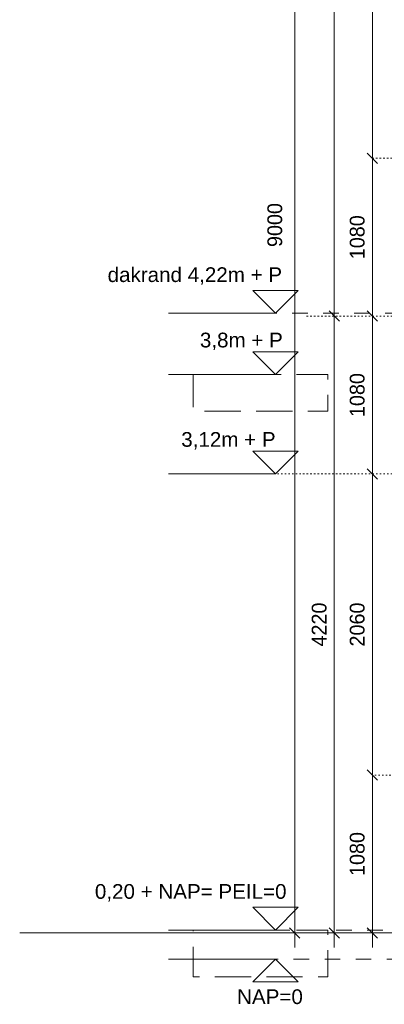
# Model space of a CAD drawing. Header units: millimetres. Extents: x -10538 to 13100, y -15694 to 32605.
# Tile 148 of 203: x -8290 to -5798, y 21212 to 27948. Entities that reach past the tile are written whole.
import ezdxf

# ---------------------------------------------------------------- set-up
doc = ezdxf.new("R2010")
doc.units = ezdxf.units.MM
doc.header["$LTSCALE"] = 100
doc.header["$PDMODE"] = 1
doc.header["$PDSIZE"] = -2
for name, pattern in [('[LS] Type-1', [2.12, 1.06, -1.06]), ('[LS] Type-2', [3.52999, 2.469998, -1.059993]), ('HIDDEN2', [0.25, 0.1, -0.15]), ('Line Type-1c', [2.116531, 1.058062, -1.058469])]:
    doc.linetypes.add(name, pattern=pattern)
doc.layers.get('0').update_dxf_attribs({"lineweight": 5})
for name, color, linetype, lineweight in [('5', 7, 'Continuous', 18), ('Dimension', 7, 'Continuous', 9), ('Geen', 7, 'Continuous', 9), ('none', 7, 'Continuous', 13)]:
    doc.layers.add(name, color=color, linetype=linetype, lineweight=lineweight)
doc.styles.add('Arial', font='Arial.ttf')
doc.styles.add('Century Gothic', font='Century-Gothic_9791.ttf')
doc.dimstyles.new('Arch_PUUUR', dxfattribs={"dimtxt": 101.056134, "dimasz": 70.693359, "dimexe": 100, "dimexo": 159, "dimgap": 100, "dimtad": 1, "dimdec": 4, "dimtxsty": 'Century Gothic', "dimblk": 'VW_SLASH', "dimblk1": 'VW_SLASH', "dimblk2": 'VW_SLASH', "dimcen": 0, "dimdle": 100, "dimazin": 0, "dimtfac": 0.8, "dimtdec": 4, "dimtix": 1, "dimtmove": 0, "dimatfit": 0, "dimldrblk": 'VW_SLASH-1', "dimfxl": 1, "dimfrac": 2, "dimtolj": 1, "dimarcsym": 0})

# ---------------------------------------------------------------- blocks, each defined once
blk = doc.blocks.new('VW_SLASH')
at = {"color": 0, "linetype": 'ByBlock', "lineweight": -2, "transparency": 16777216}
blk.add_line((1.415, 0), (-1, 0), dxfattribs=at)
at = {"color": 0, "linetype": 'Continuous', "lineweight": 20, "transparency": 16777216, "flags": 128}
blk.add_lwpolyline([(0.5, 0.5), (-0.5, -0.5)], dxfattribs=at)
blk = doc.blocks.new('*D26')
at = {"layer": 'Defpoints', "color": 0, "transparency": 33554687}
for p in [(-6410, 30700), (-4331.5, 30700), (-5131.4, 21700)]:
    blk.add_point(p, dxfattribs=at)
at = {"layer": 'Dimension', "color": 0, "linetype": 'Continuous', "lineweight": -2, "transparency": 33554687}
blk.add_line((-6410, 21770.7), (-6410, 30629.3), dxfattribs=at)
at = {"layer": 'Dimension', "color": 0, "lineweight": -2, "xscale": 70.693359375, "yscale": 70.693359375, "zscale": 70.693359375}
for p, rotation in [((-6410, 30700), 90), ((-6410, 21700), 270)]:
    blk.add_blockref('VW_SLASH', p, dxfattribs=dict(at, rotation=rotation))
at = {"layer": 'Dimension', "color": 0, "lineweight": 5, "transparency": 33554687, "insert": (-6546.1, 26543.4), "char_height": 101.06, "attachment_point": 5, "rotation": 90, "style": 'Century Gothic'}
blk.add_mtext('\\A1;9000', dxfattribs=at)
blk = doc.blocks.new('VW_SLASH-1')
at = {"color": 0, "linetype": 'ByBlock', "lineweight": -2, "transparency": 16777216}
blk.add_line((1.415, 0), (-1, 0), dxfattribs=at)
at = {"color": 0, "linetype": 'Continuous', "lineweight": 20, "transparency": 16777216, "flags": 128}
blk.add_lwpolyline([(0.751, 0.751), (-0.751, -0.751)], dxfattribs=at)
blk = doc.blocks.new('*D35')
at = {"layer": 'Defpoints', "color": 0, "transparency": 33554687}
for p in [(-6140, 30680), (-1568.9, 30680), (-5789.4, 25920)]:
    blk.add_point(p, dxfattribs=at)
at = {"layer": 'Dimension', "color": 0, "linetype": 'Continuous', "lineweight": -2, "transparency": 33554687}
blk.add_line((-6140, 25990.7), (-6140, 30609.3), dxfattribs=at)
at = {"layer": 'Dimension', "color": 0, "lineweight": -2, "xscale": 70.693359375, "yscale": 70.693359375, "zscale": 70.693359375}
for p, rotation in [((-6140, 30680), 90), ((-6140, 25920), 270)]:
    blk.add_blockref('VW_SLASH', p, dxfattribs=dict(at, rotation=rotation))
at = {"layer": 'Dimension', "color": 0, "lineweight": 5, "transparency": 33554687, "insert": (-6243.1, 28300), "char_height": 101.06, "attachment_point": 5, "rotation": 90, "style": 'Century Gothic'}
blk.add_mtext('\\A1;4760', dxfattribs=at)
blk = doc.blocks.new('*D36')
at = {"layer": 'Defpoints', "color": 0, "transparency": 33554687}
for p in [(-6140, 25920), (-5789.4, 25920), (-3568.9, 21700)]:
    blk.add_point(p, dxfattribs=at)
at = {"layer": 'Dimension', "color": 0, "linetype": 'Continuous', "lineweight": -2, "transparency": 33554687}
blk.add_line((-6140, 21770.7), (-6140, 25849.3), dxfattribs=at)
at = {"layer": 'Dimension', "color": 0, "lineweight": -2, "xscale": 70.693359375, "yscale": 70.693359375, "zscale": 70.693359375}
for p, rotation in [((-6140, 25920), 90), ((-6140, 21700), 270)]:
    blk.add_blockref('VW_SLASH', p, dxfattribs=dict(at, rotation=rotation))
at = {"layer": 'Dimension', "color": 0, "lineweight": 5, "transparency": 33554687, "insert": (-6243.1, 23810), "char_height": 101.06, "attachment_point": 5, "rotation": 90, "style": 'Century Gothic'}
blk.add_mtext('\\A1;4220', dxfattribs=at)
blk = doc.blocks.new('*D50')
at = {"layer": 'Defpoints', "color": 0, "transparency": 33554687}
for p in [(-5880, 29600), (-1068.9, 29600), (-1068.9, 27000)]:
    blk.add_point(p, dxfattribs=at)
at = {"layer": 'Dimension', "color": 0, "linetype": 'Continuous', "lineweight": -2, "transparency": 33554687}
blk.add_line((-5880, 27070.7), (-5880, 29529.3), dxfattribs=at)
at = {"layer": 'Dimension', "color": 0, "lineweight": -2, "xscale": 70.693359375, "yscale": 70.693359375, "zscale": 70.693359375}
for p, rotation in [((-5880, 29600), 90), ((-5880, 27000), 270)]:
    blk.add_blockref('VW_SLASH', p, dxfattribs=dict(at, rotation=rotation))
at = {"layer": 'Dimension', "color": 0, "lineweight": 5, "transparency": 33554687, "insert": (-5983.1, 28300), "char_height": 101.06, "attachment_point": 5, "rotation": 90, "style": 'Century Gothic'}
blk.add_mtext('\\A1;2600', dxfattribs=at)
blk = doc.blocks.new('*D51')
at = {"layer": 'Defpoints', "color": 0, "transparency": 33554687}
for p in [(-5880, 27000), (-1068.9, 27000), (-5568.9, 25920)]:
    blk.add_point(p, dxfattribs=at)
at = {"layer": 'Dimension', "color": 0, "linetype": 'Continuous', "lineweight": -2, "transparency": 33554687}
blk.add_line((-5880, 25990.7), (-5880, 26929.3), dxfattribs=at)
at = {"layer": 'Dimension', "color": 0, "lineweight": -2, "xscale": 70.693359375, "yscale": 70.693359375, "zscale": 70.693359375}
for p, rotation in [((-5880, 27000), 90), ((-5880, 25920), 270)]:
    blk.add_blockref('VW_SLASH', p, dxfattribs=dict(at, rotation=rotation))
at = {"layer": 'Dimension', "color": 0, "lineweight": 5, "transparency": 33554687, "insert": (-5983.1, 26460), "char_height": 101.06, "attachment_point": 5, "rotation": 90, "style": 'Century Gothic'}
blk.add_mtext('\\A1;1080', dxfattribs=at)
blk = doc.blocks.new('*D52')
at = {"layer": 'Defpoints', "color": 0, "transparency": 33554687}
for p in [(-5880, 25920), (-5568.9, 25920), (-5668.9, 24840)]:
    blk.add_point(p, dxfattribs=at)
at = {"layer": 'Dimension', "color": 0, "linetype": 'Continuous', "lineweight": -2, "transparency": 33554687}
blk.add_line((-5880, 24910.7), (-5880, 25849.3), dxfattribs=at)
at = {"layer": 'Dimension', "color": 0, "lineweight": -2, "xscale": 70.693359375, "yscale": 70.693359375, "zscale": 70.693359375}
for p, rotation in [((-5880, 25920), 90), ((-5880, 24840), 270)]:
    blk.add_blockref('VW_SLASH', p, dxfattribs=dict(at, rotation=rotation))
at = {"layer": 'Dimension', "color": 0, "lineweight": 5, "transparency": 33554687, "insert": (-5983.1, 25380), "char_height": 101.06, "attachment_point": 5, "rotation": 90, "style": 'Century Gothic'}
blk.add_mtext('\\A1;1080', dxfattribs=at)
blk = doc.blocks.new('*D53')
at = {"layer": 'Defpoints', "color": 0, "transparency": 33554687}
for p in [(-5880, 24840), (-5668.9, 24840), (-3468.9, 22780)]:
    blk.add_point(p, dxfattribs=at)
at = {"layer": 'Dimension', "color": 0, "linetype": 'Continuous', "lineweight": -2, "transparency": 33554687}
blk.add_line((-5880, 22850.7), (-5880, 24769.3), dxfattribs=at)
at = {"layer": 'Dimension', "color": 0, "lineweight": -2, "xscale": 70.693359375, "yscale": 70.693359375, "zscale": 70.693359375}
for p, rotation in [((-5880, 24840), 90), ((-5880, 22780), 270)]:
    blk.add_blockref('VW_SLASH', p, dxfattribs=dict(at, rotation=rotation))
at = {"layer": 'Dimension', "color": 0, "lineweight": 5, "transparency": 33554687, "insert": (-5983.1, 23810), "char_height": 101.06, "attachment_point": 5, "rotation": 90, "style": 'Century Gothic'}
blk.add_mtext('\\A1;2060', dxfattribs=at)
blk = doc.blocks.new('*D54')
at = {"layer": 'Defpoints', "color": 0, "transparency": 33554687}
for p in [(-5880, 22780), (-3468.9, 22780), (-3568.9, 21700)]:
    blk.add_point(p, dxfattribs=at)
at = {"layer": 'Dimension', "color": 0, "linetype": 'Continuous', "lineweight": -2, "transparency": 33554687}
blk.add_line((-5880, 21770.7), (-5880, 22709.3), dxfattribs=at)
at = {"layer": 'Dimension', "color": 0, "lineweight": -2, "xscale": 70.693359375, "yscale": 70.693359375, "zscale": 70.693359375}
for p, rotation in [((-5880, 22780), 90), ((-5880, 21700), 270)]:
    blk.add_blockref('VW_SLASH', p, dxfattribs=dict(at, rotation=rotation))
at = {"layer": 'Dimension', "color": 0, "lineweight": 5, "transparency": 33554687, "insert": (-5983.1, 22240), "char_height": 101.06, "attachment_point": 5, "rotation": 90, "style": 'Century Gothic'}
blk.add_mtext('\\A1;1080', dxfattribs=at)
blk = doc.blocks.new('Groep-47')
at = {"color": 22, "lineweight": 5, "true_color": 0xdd1d1d, "transparency": 33554687}
blk.add_line((-6542.3, 21720), (-7274, 21720), dxfattribs=at)
at = {"color": 22, "lineweight": 5, "true_color": 0xdd1d1d, "transparency": 33554687, "flags": 128}
blk.add_lwpolyline([(-6697.8, 21875.6), (-6542.3, 21720), (-6386.7, 21875.6)], close=True, dxfattribs=at)
blk = doc.blocks.new('Groep-48')
at = {"color": 22, "lineweight": 5, "true_color": 0xdd1d1d, "transparency": 33554687}
blk.add_line((-6542.3, 25520), (-7274, 25520), dxfattribs=at)
at = {"color": 22, "lineweight": 5, "true_color": 0xdd1d1d, "transparency": 33554687, "flags": 128}
blk.add_lwpolyline([(-6697.8, 25675.6), (-6542.3, 25520), (-6386.7, 25675.6)], close=True, dxfattribs=at)
blk = doc.blocks.new('Groep-50')
at = {"color": 22, "lineweight": 5, "true_color": 0xdd1d1d, "transparency": 33554687}
blk.add_line((-6542.3, 21520), (-7274, 21520), dxfattribs=at)
at = {"color": 22, "lineweight": 5, "true_color": 0xdd1d1d, "transparency": 33554687, "flags": 128}
blk.add_lwpolyline([(-6697.8, 21364.4), (-6542.3, 21520), (-6386.7, 21364.4)], close=True, dxfattribs=at)
blk = doc.blocks.new('Groep-51')
at = {"color": 22, "lineweight": 5, "true_color": 0xdd1d1d, "transparency": 33554687}
blk.add_line((-6542.3, 25940), (-7274, 25940), dxfattribs=at)
at = {"color": 22, "lineweight": 5, "true_color": 0xdd1d1d, "transparency": 33554687, "flags": 128}
blk.add_lwpolyline([(-6697.8, 26095.6), (-6542.3, 25940), (-6386.7, 26095.6)], close=True, dxfattribs=at)
blk = doc.blocks.new('Groep-52')
at = {"color": 22, "lineweight": 5, "true_color": 0xdd1d1d, "transparency": 33554687}
blk.add_line((-6542.3, 24840), (-7274, 24840), dxfattribs=at)
at = {"color": 22, "lineweight": 5, "true_color": 0xdd1d1d, "transparency": 33554687, "flags": 128}
blk.add_lwpolyline([(-6697.8, 24995.6), (-6542.3, 24840), (-6386.7, 24995.6)], close=True, dxfattribs=at)
blk = doc.blocks.new('Groep-53')
at = {"linetype": '[LS] Type-2', "lineweight": 9, "transparency": 33554687, "flags": 128}
for points in [[(-7104.2, 25520), (-6184.2, 25520), (-6184.2, 25270), (-7104.2, 25270)], [(-7104.2, 21720), (-6184.2, 21720), (-6184.2, 21400), (-7104.2, 21400)]]:
    blk.add_lwpolyline(points, close=True, dxfattribs=at)
at = {"color": 7, "transparency": 33554554}
for name in ['Groep-51', 'Groep-48', 'Groep-52', 'Groep-47', 'Groep-50']:
    blk.add_blockref(name, (0, 0), dxfattribs=at)
at = {"layer": 'Geen', "color": 1, "true_color": 0xff0000, "transparency": 33554687, "attachment_point": 1, "line_spacing_factor": 0.962448, "style": 'Arial'}
for s, insert, char_height in [('dakrand 4,22m + P', (-7689.3, 26254.1), 100.689), ('3,8m + P', (-7058.5, 25806.9), 100.69), ('3,12m + P', (-7186, 25126.9), 100.69), ('0,20 + NAP= PEIL=0', (-7776.3, 22034.1), 100.689), ('NAP=0', (-6804.4, 21314.1), 100.69)]:
    blk.add_mtext(s, dxfattribs=dict(at, insert=insert, char_height=char_height))
blk = doc.blocks.new('Groep-92')
at = {"color": 1, "linetype": 'Line Type-1c', "lineweight": 5, "true_color": 0xff0000, "transparency": 33554687}
blk.add_line((-7274, 25940), (-2654.8, 25940), dxfattribs=at)
at = {"linetype": '[LS] Type-1', "lineweight": 5, "transparency": 33554687}
for p, q in [((-3053, 21720), (-6841.7, 21720)), ((-6841.7, 21520), (12585, 21520))]:
    blk.add_line(p, q, dxfattribs=at)
at = {"layer": '5', "color": 97, "lineweight": 5, "true_color": 0x408040, "transparency": 33554687}
blk.add_line((-3598.9, 21700), (-8290, 21700), dxfattribs=at)
at = {"layer": 'none', "linetype": 'HIDDEN2'}
blk.add_line((-5880, 27000), (-1068.9, 27000), dxfattribs=at)
at = {"layer": 'none', "linetype": 'HIDDEN2', "transparency": 33554687}
for p, q in [((-5568.9, 25920), (-6333.3, 25920)), ((-5568.9, 24840), (-6542.3, 24840)), ((-3428.9, 22780), (-5880, 22780))]:
    blk.add_line(p, q, dxfattribs=at)
at = {"layer": '5', "color": 7, "transparency": 33554687}
blk.add_blockref('Groep-53', (0, 0), dxfattribs=at)
at = {"layer": 'Dimension', "color": 5, "linetype": 'Continuous', "lineweight": 5, "true_color": 0x0000ff, "transparency": 33554687}
dim = blk.add_linear_dim(base=(-6410, 30700), p1=(-5131.4, 21700), p2=(-4331.5, 30700), angle=270, dimstyle='Arch_PUUUR', override={"dimgap": 50, "dimdec": 0, "dimpost": '<>', "dimtxsty": 'Century Gothic', "dimse1": 1, "dimse2": 1, "dimtmove": 2}, dxfattribs=at)
dim.commit()
dim.dimension.update_dxf_attribs({"geometry": '*D26', "text_midpoint": (-6546.1, 26543.4), "dimtype": 160})
for base, p1, p2, picture, middle in [((-6140, 30680), (-5789.4, 25920), (-1568.9, 30680), '*D35', (-6243.1, 28300)), ((-5880, 29600), (-1068.9, 27000), (-1068.9, 29600), '*D50', (-5983.1, 28300)), ((-5880, 27000), (-5568.9, 25920), (-1068.9, 27000), '*D51', (-5983.1, 26460)), ((-6140, 25920), (-3568.9, 21700), (-5789.4, 25920), '*D36', (-6243.1, 23810)), ((-5880, 25920), (-5668.9, 24840), (-5568.9, 25920), '*D52', (-5983.1, 25380)), ((-5880, 24840), (-3468.9, 22780), (-5668.9, 24840), '*D53', (-5983.1, 23810)), ((-5880, 22780), (-3568.9, 21700), (-3468.9, 22780), '*D54', (-5983.1, 22240))]:
    dim = blk.add_linear_dim(base=base, p1=p1, p2=p2, angle=270, dimstyle='Arch_PUUUR', override={"dimgap": 50, "dimdec": 0, "dimpost": '<>', "dimtxsty": 'Century Gothic', "dimse1": 1, "dimse2": 1, "dimtmove": 2}, dxfattribs=at)
    dim.commit()
    dim.dimension.update_dxf_attribs({"geometry": picture, "text_midpoint": middle})

msp = doc.modelspace()

# ---------------------------------------------------------------- block references
at = {"layer": 'none', "color": 7}
msp.add_blockref('Groep-92', (0, 0), dxfattribs=at)

doc.saveas('drawing.dxf')
